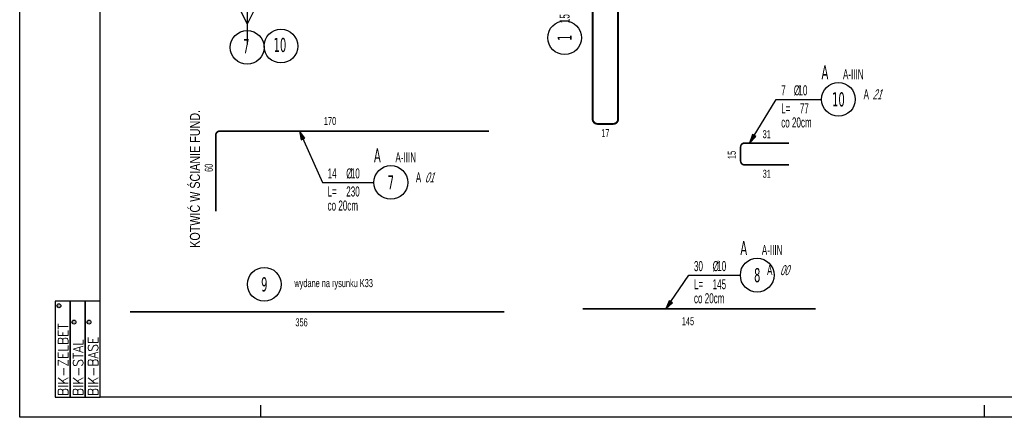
# Model space of a CAD drawing. Header units: millimetres. Extents: x 357 to 339450, y 65 to 10017.
# Tile 1 of 24: x 357 to 970, y 310 to 558. Entities that reach past the tile are written whole.
import ezdxf
from ezdxf.enums import TextEntityAlignment as Align

# ---------------------------------------------------------------- set-up
doc = ezdxf.new("R2010")
doc.units = ezdxf.units.MM
doc.header["$LTSCALE"] = 25
for name, color, linetype in [('BA_txs', 2, 'Continuous'), ('BZ_odn', 1, 'Continuous'), ('BZ_opi1', 7, 'Continuous'), ('BZ_opi2', 4, 'Continuous'), ('BZ_opi3', 30, 'Continuous'), ('BZ_opi4', 53, 'Continuous'), ('BZ_P_wid', 3, 'Continuous'), ('BZ_P_wyc', 134, 'Continuous'), ('BZ_pdz', 2, 'Continuous'), ('BZ_pom', 6, 'Continuous'), ('BZ_ram', 2, 'Continuous'), ('BZ_wym', 1, 'Continuous')]:
    doc.layers.add(name, color=color, linetype=linetype)
doc.styles.add('BIKTBG', font='tahoma.ttf', dxfattribs={"width": 0.85})
doc.styles.add('BIKTC', font='bikromsw.shx', dxfattribs={"width": 0.85})
doc.styles.add('BIKTS', font='bikromsw.shx', dxfattribs={"width": 0.6})
doc.styles.add('BIKWYM', font='bikromsw.shx', dxfattribs={"width": 0.7})
doc.styles.add('ROMANC', font='simplex.shx', dxfattribs={"width": 0.9})
doc.dimstyles.new('BZ_ST_25_cm', dxfattribs={"dimscale": 0.25, "dimtxt": 25, "dimasz": 1.666667, "dimexe": 24, "dimexo": 0, "dimgap": 0, "dimtad": 0, "dimdec": 1, "dimrnd": 0.5, "dimdsep": 46, "dimtxsty": 'BIKWYM', "dimblk": 'WYM-ST', "dimcen": 0, "dimdle": 20, "dimclrd": 256, "dimclre": 256, "dimclrt": 7, "dimadec": 0, "dimazin": 0, "dimtfac": 0.033333, "dimtdec": 1, "dimtix": 1, "dimtmove": 2, "dimatfit": 3, "dimldrblk": 'WYM-ST', "dimfxl": 1, "dimtvp": 0.8, "dimtolj": 1, "dimtzin": 0, "dimarcsym": 0})

# ---------------------------------------------------------------- blocks, each defined once
blk = doc.blocks.new('bik_BlkOpPretU', base_point=(105910.36, 88870.51))
at = {"layer": 'BZ_opi2', "style": 'BIKTBG', "width": 0.6}
blk.add_attdef('NUMER', text='', height=8.75, dxfattribs=at).set_placement((105925.86, 88870.51), align=Align.MIDDLE_CENTER)
at = {"layer": 'BZ_opi4', "style": 'BIKTS', "width": 0.6, "flags": 1}
for tag, p in [('SZTUK', (105915.36, 88851.76)), ('PRZEKROJ', (105915.36, 88833.01)), ('PRZEDR_FI', (105915.36, 88776.76))]:
    blk.add_attdef(tag, p, '', height=6.25, dxfattribs=at)
at = {"layer": 'BZ_pom', "width": 0.6}
for tag, p, height, style, flags in [('POZYCJA', (105915.36, 88861.14), 8.75, 'BIKTBG', 3), ('GATUNEK', (105915.36, 88842.39), 6.25, 'BIKTS', 1), ('METODA_L', (105915.36, 88804.89), 6.25, 'BIKTS', 3)]:
    blk.add_attdef(tag, p, '', height=height, dxfattribs=dict(at, style=style, flags=flags))
at = {"layer": 'BZ_wym', "width": 0.6}
for tag, p, height, style, flags in [('DLUGOSC', (105915.36, 88823.64), 6.25, 'BIKTS', 1), ('UWAGA', (105915.36, 88814.26), 6.25, 'BIKTS', 1), ('TYP_PRETA', (105915.36, 88795.51), 6.25, 'BIKTS', 3), ('PRZEDR_NR', (105915.36, 88786.14), 8.75, 'BIKTBG', 1), ('PRZEDR_L', (105915.36, 88767.39), 6.25, 'BIKTS', 1), ('PRZEDR_SZT', (105915.36, 88758.01), 6.25, 'BIKTS', 1), ('EURO_KOD', (105915.36, 88748.64), 6.25, 'BIKTS', 3), ('EURO_KOD_SEGMENTY', (105926.44, 88748.64), 6.25, 'BIKTS', 3), ('HAK_1', (105915.36, 88739.26), 6.25, 'BIKTS', 3), ('HAK_2', (105915.36, 88729.89), 6.25, 'BIKTS', 3), ('ID', (105915.36, 88720.51), 6.25, 'BIKTS', 3), ('ID_C', (105915.36, 88711.14), 6.25, 'BIKTS', 3), ('b_atr_0', (105915.36, 88701.76), 6.25, 'BIKTS', 3)]:
    blk.add_attdef(tag, p, '', height=height, dxfattribs=dict(at, style=style, flags=flags))
blk = doc.blocks.new('WYM-ST')
blk.add_hatch(color=256).paths.add_polyline_path([(-13, 2.9), (0, 0), (-13, -2.9)])
blk.add_lwpolyline([(0, 0), (-13, 2.9), (-13, -2.9), (0, 0)])
blk = doc.blocks.new('BBB')
for points in [[(2.391, 0.747), (2.391, 1.121), (0, 1.121), (0, 0.747)], [(2.391, 0.374), (2.391, 0.747), (0, 0.747), (0, 0.374)], [(2.391, 0), (2.391, 0.374), (0, 0.374), (0, 0)]]:
    blk.add_lwpolyline(points, close=True)
for centre in [(2.277, 1.024), (1.871, 0.65), (1.871, 0.277)]:
    blk.add_circle(centre, 0.0493)
at = {"style": 'ROMANC', "width": 0.9}
for s, p in [('BIK-ZELBET', (0.032, 0.798)), ('BIK-STAL', (0.032, 0.424)), ('BIK-BASE', (0.032, 0.051))]:
    blk.add_text(s, height=0.2488, dxfattribs=at).set_placement(p)
at = {"style": 'BIKTS', "width": 0.85}
for p in [(2.277, 1.024), (1.871, 0.65), (1.871, 0.277)]:
    blk.add_text('R', height=0.0573, dxfattribs=at).set_placement(p, align=Align.MIDDLE_CENTER)
blk = doc.blocks.new('biketyk')
at = {"xscale": 10, "yscale": 10, "zscale": 10, "rotation": 90}
blk.add_blockref('BBB', (0, 0), dxfattribs=at)
at = {"style": 'BIKTC', "width": 0.8}
for tag, p in [('KOMENTARZ', (-0.98, 25.57)), ('RYSUNEK', (-8.46, 25.57)), ('DATA', (-4.72, 25.57))]:
    blk.add_attdef(tag, p, '', height=2, rotation=90, dxfattribs=at)
blk = doc.blocks.new('bik_BlkOpPretW', base_point=(105677.04, 88760.85))
at = {"layer": 'BZ_opi2', "style": 'BIKTBG', "width": 0.6}
blk.add_attdef('NUMER', text='', height=8.75, dxfattribs=at).set_placement((105692.54, 88760.85), align=Align.MIDDLE_CENTER)
at = {"layer": 'BZ_opi4', "style": 'BIKTS', "width": 0.6}
for tag, p in [('SZTUK', (105701.65, 88757.73)), ('PRZEDR_FI', (105713.26, 88757.73)), ('PRZEKROJ', (105716.11, 88757.73)), ('PRZEDR_L', (105727.72, 88757.73)), ('DLUGOSC', (105739.33, 88757.73))]:
    blk.add_attdef(tag, p, '', height=6.25, dxfattribs=at)
at = {"layer": 'BZ_pom', "width": 0.6}
for tag, p, height, style, flags in [('POZYCJA', (105701.65, 88748.35), 8.75, 'BIKTBG', 3), ('GATUNEK', (105701.65, 88738.98), 6.25, 'BIKTS', 1), ('METODA_L', (105701.65, 88720.23), 6.25, 'BIKTS', 3)]:
    blk.add_attdef(tag, p, '', height=height, dxfattribs=dict(at, style=style, flags=flags))
at = {"layer": 'BZ_wym', "width": 0.6}
for tag, p, height, style, flags in [('UWAGA', (105701.65, 88729.6), 6.25, 'BIKTS', 1), ('TYP_PRETA', (105701.65, 88710.85), 6.25, 'BIKTS', 3), ('PRZEDR_NR', (105701.65, 88701.48), 8.75, 'BIKTBG', 1), ('PRZEDR_SZT', (105701.65, 88692.1), 6.25, 'BIKTS', 1), ('EURO_KOD', (105701.65, 88682.73), 6.25, 'BIKTS', 3), ('EURO_KOD_SEGMENTY', (105712.72, 88682.73), 6.25, 'BIKTS', 3), ('HAK_1', (105701.65, 88673.35), 6.25, 'BIKTS', 3), ('HAK_2', (105701.65, 88663.98), 6.25, 'BIKTS', 3), ('ID', (105701.65, 88654.6), 6.25, 'BIKTS', 3), ('ID_C', (105701.65, 88645.23), 6.25, 'BIKTS', 3), ('b_atr_0', (105701.65, 88635.85), 6.25, 'BIKTS', 3)]:
    blk.add_attdef(tag, p, '', height=height, dxfattribs=dict(at, style=style, flags=flags))
blk = doc.blocks.new('bik_BlkOpPret', base_point=(1524.45, 7050.26))
at = {"layer": 'BZ_opi1', "style": 'BIKTS', "width": 0.6}
for tag, p in [('SZTUK', (1533.83, 7057.76)), ('PRZEDR_FI', (1554.72, 7057.76)), ('PRZEKROJ', (1563.29, 7057.76)), ('PRZEDR_L', (1533.83, 7024.01)), ('DLUGOSC', (1568.65, 7024.01)), ('UWAGA', (1533.83, 6997.76))]:
    blk.add_attdef(tag, p, '', height=18.75, dxfattribs=at)
at = {"layer": 'BZ_opi2', "style": 'BIKTBG', "width": 0.6}
blk.add_attdef('NUMER', text='', height=26.25, dxfattribs=at).set_placement((1620.77, 7050.26), align=Align.MIDDLE_CENTER)
at = {"layer": 'BZ_pom', "width": 0.6}
for tag, p, height, style in [('POZYCJA', (1589.27, 7087.76), 26.25, 'BIKTBG'), ('GATUNEK', (1630.22, 7087.76), 18.75, 'BIKTS'), ('METODA_L', (1639.09, 7050.26), 18.75, 'BIKTS'), ('EURO_KOD', (1663.74, 7050.26), 18.75, 'BIKTS')]:
    blk.add_attdef(tag, p, '', height=height, dxfattribs=dict(at, style=style))
at = {"layer": 'BZ_wym', "width": 0.6}
for tag, p, height, style, flags in [('PRZEDR_NR', (1533.83, 6969.63), 26.25, 'BIKTBG', 1), ('PRZEDR_SZT', (1533.83, 6941.51), 18.75, 'BIKTS', 1), ('TYP_PRETA', (1533.83, 6913.38), 18.75, 'BIKTS', 3), ('EURO_KOD_SEGMENTY', (1567.58, 6885.26), 18.75, 'BIKTS', 3), ('HAK_1', (1533.83, 6857.13), 18.75, 'BIKTS', 3), ('HAK_2', (1533.83, 6829.01), 18.75, 'BIKTS', 3), ('ID', (1533.83, 6800.88), 18.75, 'BIKTS', 3), ('ID_C', (1533.83, 6772.76), 18.75, 'BIKTS', 3), ('b_atr_0', (1533.83, 6744.63), 18.75, 'BIKTS', 3)]:
    blk.add_attdef(tag, p, '', height=height, dxfattribs=dict(at, style=style, flags=flags))

msp = doc.modelspace()

# ---------------------------------------------------------------- linework, layer by layer
at = {"layer": 'BZ_odn', "color": 252}
for centre in [(519.96, 541.11), (696.39, 546.32), (498.98, 540.34)]:
    msp.add_circle(centre, 10.5, dxfattribs=at)
at = {"layer": 'BZ_odn'}
for centre in [(866.67, 507.97), (588.32, 456.23), (816.18, 398.52)]:
    msp.add_circle(centre, 10.5, dxfattribs=at)
at = {"layer": 'BZ_odn', "color": 253}
msp.add_circle((509.59, 392.83), 10.5, dxfattribs=at)
at = {"layer": 'BZ_P_wid', "const_width": 1}
for points in [[(479.45, 438.21), (479.45, 485.71, -0.414214), (481.95, 488.21), (649.45, 488.21)], [(835.85, 467.16), (808.35, 467.16, -0.414214), (805.85, 469.66), (805.85, 478.26, -0.414214), (808.35, 480.76), (835.85, 480.76)]]:
    msp.add_lwpolyline(points, format="xyb", dxfattribs=at)
at = {"layer": 'BZ_P_wid', "color": 253, "const_width": 1}
msp.add_lwpolyline([(425.99, 375.64), (658.95, 375.64)], dxfattribs=at)
at = {"layer": 'BZ_P_wid', "const_width": 1}
msp.add_lwpolyline([(707.58, 377.48), (852.58, 377.48)], dxfattribs=at)
at = {"layer": 'BZ_P_wyc', "linetype": 'Continuous', "const_width": 1.2}
msp.add_lwpolyline([(729.65, 641.1), (729.65, 495.7, -0.414214), (726.65, 492.7), (716.85, 492.7, -0.414214), (713.85, 495.7), (713.85, 641.1)], format="xyb", dxfattribs=at)
at = {"layer": 'BZ_pdz', "color": 1}
for p, q in [((507.49, 310.01), (507.49, 317.51)), ((957.49, 310.01), (957.49, 317.51))]:
    msp.add_line(p, q, dxfattribs=at)
at = {"layer": 'BZ_ram', "color": 1}
msp.add_lwpolyline([(357.49, 310.01), (357.49, 1052.51), (1407.49, 1052.51), (1407.49, 310.01)], close=True, dxfattribs=at)
at = {"layer": 'BZ_ram'}
msp.add_lwpolyline([(1394.99, 466.2), (1394.99, 322.51), (407.49, 322.51), (407.49, 1040.01), (1394.99, 1040.01), (1394.99, 481.32)], dxfattribs=at)

# ---------------------------------------------------------------- block references
at = {"rotation": 90}
msp.add_blockref('bik_BlkOpPretW', (696.39, 530.82), dxfattribs=at).add_auto_attribs({'NUMER': '1', 'SZTUK': '15', 'PRZEKROJ': '12', 'DLUGOSC': '315', 'PRZEDR_FI': '%%c', 'PRZEDR_L': 'L='})
for p, values in [((482.88, 541.08), {'NUMER': '7'}), ((503.85, 541.85), {'NUMER': '10'})]:
    msp.add_blockref('bik_BlkOpPretU', p).add_auto_attribs(values)
ref = msp.add_blockref('bik_BlkOpPret', (827.96, 507.97))
ref.add_attrib('NUMER', '10', dxfattribs={"layer": 'BZ_opi2', "height": 8.75, "style": 'BIKTBG', "width": 0.6}).set_placement((866.67, 507.97), align=Align.MIDDLE_CENTER)
ref.add_attrib('POZYCJA', 'A', (856.17, 520.47), dxfattribs={"layer": 'BZ_pom', "height": 8.75, "style": 'BIKTBG', "width": 0.6})
ref.add_attrib('SZTUK', '7', (831.09, 510.47), dxfattribs={"layer": 'BZ_opi1', "height": 6.25, "style": 'BIKTS', "width": 0.6})
ref.add_attrib('GATUNEK', 'A-IIIN', (869.53, 520.47), dxfattribs={"layer": 'BZ_pom', "height": 6.25, "style": 'BIKTS', "width": 0.6})
ref.add_attrib('PRZEKROJ', '10', (841.8, 510.47), dxfattribs={"layer": 'BZ_opi1', "height": 6.25, "style": 'BIKTS', "width": 0.6})
ref.add_attrib('DLUGOSC', '77', (842.69, 499.22), dxfattribs={"layer": 'BZ_opi1', "height": 6.25, "style": 'BIKTS', "width": 0.6})
ref.add_attrib('UWAGA', 'co 20cm', (831.09, 490.47), dxfattribs={"layer": 'BZ_opi1', "height": 6.25, "style": 'BIKTS', "width": 0.6})
ref.add_attrib('METODA_L', 'A', (882.33, 507.97), dxfattribs={"layer": 'BZ_pom', "height": 6.25, "style": 'BIKTS', "width": 0.6})
ref.add_attrib('PRZEDR_FI', '%%c', (838.94, 510.47), dxfattribs={"layer": 'BZ_opi1', "height": 6.25, "style": 'BIKTS', "width": 0.6})
ref.add_attrib('PRZEDR_L', 'L=', (831.09, 499.22), dxfattribs={"layer": 'BZ_opi1', "height": 6.25, "style": 'BIKTS', "width": 0.6})
ref.add_attrib('EURO_KOD', '21', (887.88, 507.97), dxfattribs={"layer": 'BZ_pom', "height": 6.25, "style": 'BIKTS', "oblique": 18, "width": 0.6})
ref = msp.add_blockref('bik_BlkOpPret', (545.86, 456.23))
ref.add_attrib('NUMER', '7', dxfattribs={"layer": 'BZ_opi2', "height": 8.75, "style": 'BIKTBG', "width": 0.6}).set_placement((588.32, 456.23), align=Align.MIDDLE_CENTER)
ref.add_attrib('POZYCJA', 'A', (577.82, 468.73), dxfattribs={"layer": 'BZ_pom', "height": 8.75, "style": 'BIKTBG', "width": 0.6})
ref.add_attrib('SZTUK', '14', (548.98, 458.73), dxfattribs={"layer": 'BZ_opi1', "height": 6.25, "style": 'BIKTS', "width": 0.6})
ref.add_attrib('GATUNEK', 'A-IIIN', (591.18, 468.73), dxfattribs={"layer": 'BZ_pom', "height": 6.25, "style": 'BIKTS', "width": 0.6})
ref.add_attrib('PRZEKROJ', '10', (563.44, 458.73), dxfattribs={"layer": 'BZ_opi1', "height": 6.25, "style": 'BIKTS', "width": 0.6})
ref.add_attrib('DLUGOSC', '230', (560.59, 447.48), dxfattribs={"layer": 'BZ_opi1', "height": 6.25, "style": 'BIKTS', "width": 0.6})
ref.add_attrib('UWAGA', 'co 20cm', (548.98, 438.73), dxfattribs={"layer": 'BZ_opi1', "height": 6.25, "style": 'BIKTS', "width": 0.6})
ref.add_attrib('METODA_L', 'A', (603.87, 456.23), dxfattribs={"layer": 'BZ_pom', "height": 6.25, "style": 'BIKTS', "width": 0.6})
ref.add_attrib('PRZEDR_FI', '%%c', (560.59, 458.73), dxfattribs={"layer": 'BZ_opi1', "height": 6.25, "style": 'BIKTS', "width": 0.6})
ref.add_attrib('PRZEDR_L', 'L=', (548.98, 447.48), dxfattribs={"layer": 'BZ_opi1', "height": 6.25, "style": 'BIKTS', "width": 0.6})
ref.add_attrib('EURO_KOD', '01', (609.49, 456.23), dxfattribs={"layer": 'BZ_pom', "height": 6.25, "style": 'BIKTS', "oblique": 18, "width": 0.6})
ref = msp.add_blockref('bik_BlkOpPret', (773.72, 398.52))
ref.add_attrib('NUMER', '8', dxfattribs={"layer": 'BZ_opi2', "height": 8.75, "style": 'BIKTBG', "width": 0.6}).set_placement((816.18, 398.52), align=Align.MIDDLE_CENTER)
ref.add_attrib('POZYCJA', 'A', (805.68, 411.02), dxfattribs={"layer": 'BZ_pom', "height": 8.75, "style": 'BIKTBG', "width": 0.6})
ref.add_attrib('SZTUK', '30', (776.84, 401.02), dxfattribs={"layer": 'BZ_opi1', "height": 6.25, "style": 'BIKTS', "width": 0.6})
ref.add_attrib('GATUNEK', 'A-IIIN', (819.04, 411.02), dxfattribs={"layer": 'BZ_pom', "height": 6.25, "style": 'BIKTS', "width": 0.6})
ref.add_attrib('PRZEKROJ', '10', (791.31, 401.02), dxfattribs={"layer": 'BZ_opi1', "height": 6.25, "style": 'BIKTS', "width": 0.6})
ref.add_attrib('DLUGOSC', '145', (788.45, 389.77), dxfattribs={"layer": 'BZ_opi1', "height": 6.25, "style": 'BIKTS', "width": 0.6})
ref.add_attrib('UWAGA', 'co 20cm', (776.84, 381.02), dxfattribs={"layer": 'BZ_opi1', "height": 6.25, "style": 'BIKTS', "width": 0.6})
ref.add_attrib('METODA_L', 'A', (822.29, 398.52), dxfattribs={"layer": 'BZ_pom', "height": 6.25, "style": 'BIKTS', "width": 0.6})
ref.add_attrib('PRZEDR_FI', '%%c', (788.45, 401.02), dxfattribs={"layer": 'BZ_opi1', "height": 6.25, "style": 'BIKTS', "width": 0.6})
ref.add_attrib('PRZEDR_L', 'L=', (776.84, 389.77), dxfattribs={"layer": 'BZ_opi1', "height": 6.25, "style": 'BIKTS', "width": 0.6})
ref.add_attrib('EURO_KOD', '00', (830.32, 398.52), dxfattribs={"layer": 'BZ_pom', "height": 6.25, "style": 'BIKTS', "oblique": 18, "width": 0.6})
at = {"color": 253}
ref = msp.add_blockref('bik_BlkOpPretW', (494.09, 392.83), dxfattribs=at)
ref.add_attrib('NUMER', '9', dxfattribs={"layer": 'BZ_opi2', "height": 8.75, "style": 'BIKTBG', "width": 0.6}).set_placement((509.59, 392.83), align=Align.MIDDLE_CENTER)
at = {"layer": 'BZ_ram', "xscale": 2.5, "yscale": 2.5, "zscale": 2.5}
msp.add_blockref('biketyk', (407.49, 322.51), dxfattribs=at)

# ---------------------------------------------------------------- texts
at = {"layer": 'BA_txs', "style": 'BIKTS', "width": 0.8}
msp.add_text('KOTWIĆ W ŚCIANIE FUND.', height=6.25, rotation=90, dxfattribs=at).set_placement((469.6, 415.58))
at = {"layer": 'BZ_opi3', "style": 'BIKTC', "width": 0.6}
for s, rotation, p in [('170', 359.99985, (550.52, 494.48)), ('17', 359.99985, (721.75, 487)), ('15', 90, (800.35, 473.36)), ('60', 89.99985, (475.08, 465.35)), ('31', 359.99985, (822.1, 461.66)), ('145', 359.99985, (773.11, 369.86))]:
    msp.add_text(s, height=5, rotation=rotation, dxfattribs=at).set_placement(p, align=Align.MIDDLE_CENTER)
msp.add_text('31', height=5, dxfattribs=at).set_placement((822.1, 486.26), align=Align.MIDDLE_CENTER)
at = {"layer": 'BZ_opi3', "color": 6, "style": 'BIKTC', "width": 0.6}
msp.add_text('wydane na rysunku K33', height=5, rotation=359.99985, dxfattribs=at).set_placement((552.75, 393.57), align=Align.MIDDLE_CENTER)
at = {"layer": 'BZ_opi3', "color": 253, "style": 'BIKTC', "width": 0.6}
msp.add_text('356', height=5, rotation=359.99985, dxfattribs=at).set_placement((532.77, 369.14), align=Align.MIDDLE_CENTER)

# ---------------------------------------------------------------- leaders
at = {"layer": 'BZ_odn', "color": 252}
for points in [[(492.29, 688.26), (498.98, 674.69), (498.98, 554.68)], [(492.29, 568.25), (498.98, 554.68), (498.98, 542.19)], [(505.85, 568.38), (498.98, 554.68), (498.98, 550.84)]]:
    msp.add_leader(points, dimstyle='BZ_ST_25_cm', override={"dimasz": 1, "dimclrd": 252}, dxfattribs=at)
at = {"layer": 'BZ_odn'}
for points in [[(811.43, 480.76), (827.96, 507.97), (856.17, 507.97)], [(531.51, 488.21), (545.86, 456.23), (577.82, 456.23)], [(759.35, 377.48), (773.72, 398.52), (805.68, 398.52)]]:
    msp.add_leader(points, dimstyle='BZ_ST_25_cm', dxfattribs=at)

doc.saveas('drawing.dxf')
